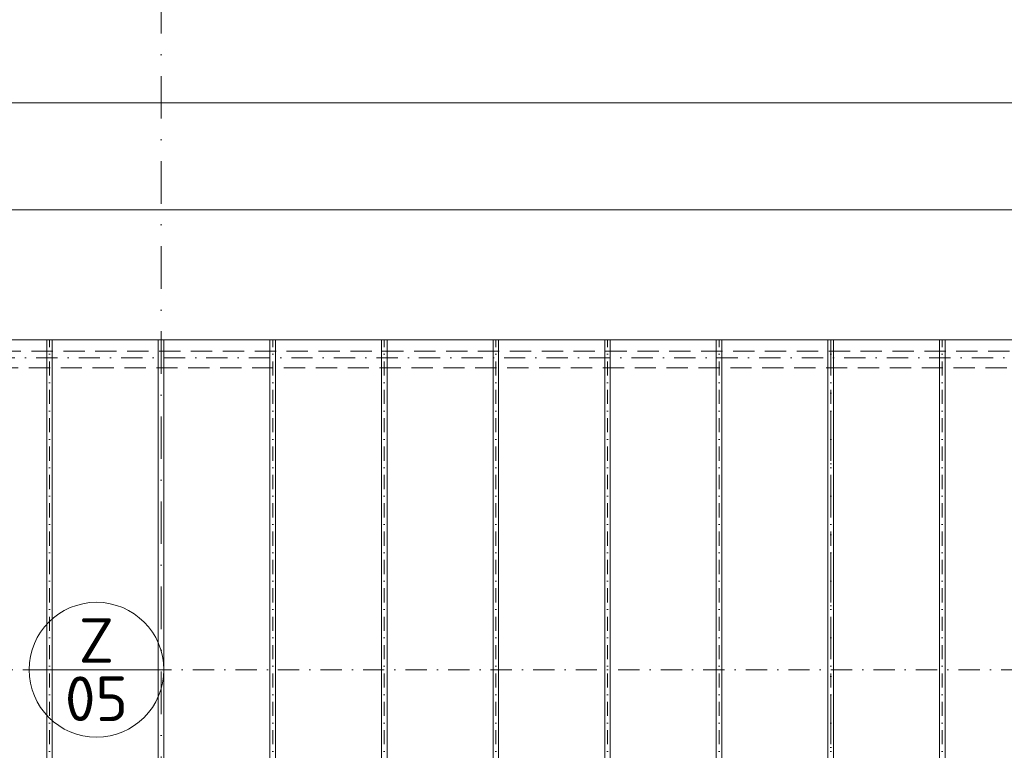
# Model space of a CAD drawing. Header units: millimetres. Extents: x 5450 to 1919026, y -34905 to 130825.
# Tile 28 of 154: x 84520 to 93343, y 65748 to 72294. Entities that reach past the tile are written whole.
import ezdxf
from ezdxf.enums import TextEntityAlignment as Align

# ---------------------------------------------------------------- set-up
doc = ezdxf.new("R2010")
doc.units = ezdxf.units.MM
for name, pattern in [('CENTERX2', [101.6, 63.5, -12.7, 12.7, -12.7]), ('DASHDOT', [25.4, 12.7, -6.35, 0, -6.35]), ('ČÁRKOVANÁ', [19.05, 12.7, -6.35])]:
    doc.linetypes.add(name, pattern=pattern)
doc.layers.get('Defpoints').update_dxf_attribs({"color": 8})
for name, color, linetype, lineweight in [('A99_N_kce-pohl', 1, 'Continuous', 9), ('A99_N_koty-200', 5, 'Continuous', 5), ('A99_N_znaceni 200', 5, 'Continuous', 5), ('A99_S_osy', 1, 'CENTERX2', 5)]:
    doc.layers.add(name, color=color, linetype=linetype, lineweight=lineweight)
doc.styles.add('A99_kota', font='isocpeur.ttf', dxfattribs={"height": 2})
doc.styles.add('A99_popis', font='isocpeur.ttf')
doc.dimstyles.new('A99_kota_200 new', dxfattribs={"dimscale": 200, "dimtxt": 2, "dimasz": 1.2, "dimexe": 0.5, "dimexo": 1.5, "dimgap": 0.3, "dimtad": 1, "dimdec": 0, "dimzin": 3, "dimdsep": 46, "dimtxsty": 'A99_kota', "dimblk": 'ARCHTICK', "dimcen": 2.5, "dimazin": 2, "dimtfac": 0.75, "dimtdec": 0, "dimtmove": 2, "dimatfit": 0, "dimfxl": 4, "dimfxlon": 1, "dimtolj": 1, "dimtzin": 0, "dimlwd": 5, "dimlwe": 5, "dimarcsym": 0})

# ---------------------------------------------------------------- blocks, each defined once
blk = doc.blocks.new('*U14')
at = {"color": 0, "linetype": 'ByBlock'}
blk.add_line((-3.02, 0), (3.02, 0), dxfattribs=at)
blk.add_circle((0, 0), 3.02, dxfattribs=at)
at = {"color": 0, "linetype": 'ByBlock', "style": 'A99_popis'}
for tag, p in [('KATEGORIE', (0, 1.31)), ('PRVEK', (0, -1.298))]:
    blk.add_attdef(tag, text='', height=2, dxfattribs=at).set_placement(p, align=Align.MIDDLE_CENTER)
blk = doc.blocks.new('_ArchTick')
at = {"color": 0, "linetype": 'ByBlock', "const_width": 0.15}
blk.add_lwpolyline([(-0.5, -0.5), (0.5, 0.5)], dxfattribs=at)
blk = doc.blocks.new('*D1069')
at = {"layer": 'A99_N_koty-200', "color": 0, "linetype": 'Continuous', "lineweight": 5, "transparency": 16777216}
for p, q in [((79717.3, 70750), (79717.3, 71650)), ((212407.3, 70750), (212407.3, 71650)), ((79717.3, 71550), (212407.3, 71550))]:
    blk.add_line(p, q, dxfattribs=at)
at = {"layer": 'Defpoints', "color": 0, "linetype": 'Continuous', "lineweight": 18, "transparency": 16777216}
for p in [(212407.3, 71550), (79717.3, 69425), (212407.3, 69425)]:
    blk.add_point(p, dxfattribs=at)
at = {"layer": 'A99_N_koty-200', "color": 0, "linetype": 'Continuous', "lineweight": 5, "transparency": 16777216, "xscale": 240, "yscale": 240, "zscale": 240, "rotation": 180}
blk.add_blockref('_ArchTick', (79717.3, 71550), dxfattribs=at)
at = {"layer": 'A99_N_koty-200', "color": 0, "linetype": 'Continuous', "lineweight": 5, "transparency": 16777216, "xscale": 240, "yscale": 240, "zscale": 240}
blk.add_blockref('_ArchTick', (212407.3, 71550), dxfattribs=at)
at = {"layer": 'A99_N_koty-200', "color": 0, "linetype": 'Continuous', "transparency": 16777216, "insert": (144862.3, 71850), "char_height": 400, "attachment_point": 5, "style": 'A99_kota'}
blk.add_mtext('\\A1;132690', dxfattribs=at)
blk = doc.blocks.new('*D1729')
at = {"layer": 'A99_N_koty-200', "color": 0, "linetype": 'Continuous', "lineweight": 5, "transparency": 16777216}
for p, q in [((79747.3, 69790.5), (79747.3, 70690.5)), ((145787.3, 69790.5), (145787.3, 70690.5)), ((79747.3, 70590.5), (145787.3, 70590.5))]:
    blk.add_line(p, q, dxfattribs=at)
at = {"layer": 'Defpoints', "color": 0, "linetype": 'Continuous', "lineweight": 18, "transparency": 16777216}
for p in [(145787.3, 70590.5), (79747.3, 69415.5), (145787.3, 69415.5)]:
    blk.add_point(p, dxfattribs=at)
at = {"layer": 'A99_N_koty-200', "color": 0, "linetype": 'Continuous', "lineweight": 5, "transparency": 16777216, "xscale": 240, "yscale": 240, "zscale": 240, "rotation": 180}
blk.add_blockref('_ArchTick', (79747.3, 70590.5), dxfattribs=at)
at = {"layer": 'A99_N_koty-200', "color": 0, "linetype": 'Continuous', "lineweight": 5, "transparency": 16777216, "xscale": 240, "yscale": 240, "zscale": 240}
blk.add_blockref('_ArchTick', (145787.3, 70590.5), dxfattribs=at)
at = {"layer": 'A99_N_koty-200', "color": 0, "linetype": 'Continuous', "transparency": 16777216, "insert": (112767.3, 70850.5), "char_height": 400, "attachment_point": 5, "style": 'A99_kota'}
blk.add_mtext('\\A1;66040', dxfattribs=at)

msp = doc.modelspace()

# ---------------------------------------------------------------- linework, layer by layer
at = {"layer": 'A99_N_kce-pohl', "linetype": 'Continuous', "lineweight": 9}
for p, q in [((84762.3, 63515), (84762.3, 69425)), ((84812.3, 63515), (84812.3, 69425)), ((85762.3, 63515), (85762.3, 69425)), ((85812.3, 63515), (85812.3, 69425)), ((86762.3, 63515), (86762.3, 69425)), ((86812.3, 63515), (86812.3, 69425)), ((87762.3, 63515), (87762.3, 69425)), ((87812.3, 63515), (87812.3, 69425)), ((88762.3, 63515), (88762.3, 69425)), ((88812.3, 63515), (88812.3, 69425)), ((89762.3, 63515), (89762.3, 69425)), ((89812.3, 63515), (89812.3, 69425)), ((90762.3, 63515), (90762.3, 69425)), ((90812.3, 63515), (90812.3, 69425)), ((91762.3, 63515), (91762.3, 69425)), ((91812.3, 63515), (91812.3, 69425)), ((92762.3, 63515), (92762.3, 69425)), ((92812.3, 63515), (92812.3, 69425))]:
    msp.add_line(p, q, dxfattribs=at)
msp.add_lwpolyline([(79717.3, 69425), (212407.3, 69425), (212407.3, 63515), (79717.3, 63515)], close=True, dxfattribs=at)
at = {"layer": 'A99_N_kce-pohl', "linetype": 'ČÁRKOVANÁ', "lineweight": 9, "ltscale": 15}
for points in [[(212547.3, 69325), (79577.3, 69325)], [(212237.3, 69175.3), (79887.3, 69175.3)]]:
    msp.add_lwpolyline(points, dxfattribs=at)
at = {"layer": 'A99_N_kce-pohl', "linetype": 'ČÁRKOVANÁ', "lineweight": 9, "ltscale": 3}
for points in [[(84762.3, 66845), (84762.3, 66665)], [(84812.3, 66845), (84812.3, 66665)]]:
    msp.add_lwpolyline(points, dxfattribs=at)
at = {"layer": 'A99_N_kce-pohl', "linetype": 'Continuous', "lineweight": 9}
for points in [[(85762.3, 66840), (85762.3, 66660)], [(85812.3, 66840), (85812.3, 66660)], [(86762.3, 66845), (86762.3, 66665)], [(86812.3, 66845), (86812.3, 66665)], [(87762.3, 66845), (87762.3, 66665)], [(87812.3, 66845), (87812.3, 66665)], [(88762.3, 66845), (88762.3, 66665)], [(88812.3, 66845), (88812.3, 66665)], [(89762.3, 66845), (89762.3, 66665)], [(89812.3, 66845), (89812.3, 66665)], [(90762.3, 66845), (90762.3, 66665)], [(90812.3, 66845), (90812.3, 66665)], [(91762.3, 66845), (91762.3, 66665)], [(91812.3, 66845), (91812.3, 66665)], [(92762.3, 66845), (92762.3, 66665)], [(92812.3, 66845), (92812.3, 66665)]]:
    msp.add_lwpolyline(points, dxfattribs=at)
at = {"layer": 'A99_S_osy', "linetype": 'DASHDOT', "lineweight": 5, "ltscale": 10}
for p, q in [((84787.3, 63515), (84787.3, 69425)), ((86787.3, 63515), (86787.3, 69425)), ((87787.3, 63515), (87787.3, 69425)), ((88787.3, 63515), (88787.3, 69425)), ((89787.3, 63515), (89787.3, 69425)), ((90787.3, 63515), (90787.3, 69425)), ((91787.3, 63515), (91787.3, 69425)), ((92787.3, 63515), (92787.3, 69425))]:
    msp.add_line(p, q, dxfattribs=at)
at = {"layer": 'A99_S_osy', "linetype": 'DASHDOT', "lineweight": 5, "ltscale": 25}
msp.add_line((91787.3, 69425), (91787.3, 63515), dxfattribs=at)
at = {"layer": 'A99_S_osy', "linetype": 'DASHDOT', "lineweight": 5, "ltscale": 30}
msp.add_lwpolyline([(85787.3, 130470), (85787.3, 55600)], dxfattribs=at)
at = {"layer": 'A99_S_osy', "linetype": 'DASHDOT', "lineweight": 5, "ltscale": 15}
for points in [[(212527.3, 69265), (79652.3, 69265)], [(212407.3, 66470), (79717.3, 66470)]]:
    msp.add_lwpolyline(points, dxfattribs=at)

# ---------------------------------------------------------------- block references
at = {"layer": 'A99_N_znaceni 200', "xscale": 200, "yscale": 200, "zscale": 200}
msp.add_blockref('*U14', (85208.3, 66470), dxfattribs=at).add_auto_attribs({'KATEGORIE': 'Z', 'PRVEK': '05'})

# ---------------------------------------------------------------- dimensions: what is measured, and where the dimension line sits
at = {"layer": 'A99_N_koty-200', "linetype": 'Continuous'}
dim = msp.add_linear_dim(base=(212407.3, 71550), p1=(79717.3, 69425), p2=(212407.3, 69425), dimstyle='A99_kota_200 new', override={"dimscale": 0, "dimtix": 1, "dimtofl": 1, "dimtmove": 2, "dimatfit": 0}, dxfattribs=at)
dim.commit()
dim.dimension.update_dxf_attribs({"geometry": '*D1069', "text_midpoint": (144862.3, 71850), "dimtype": 160})
dim = msp.add_linear_dim(base=(145787.3, 70590.5), p1=(79747.3, 69415.5), p2=(145787.3, 69415.5), dimstyle='A99_kota_200 new', override={"dimscale": 0, "dimtix": 1, "dimtofl": 1, "dimtmove": 2, "dimatfit": 0}, dxfattribs=at)
dim.commit()
dim.dimension.update_dxf_attribs({"geometry": '*D1729', "text_midpoint": (112767.3, 70850.5)})

doc.saveas('drawing.dxf')
